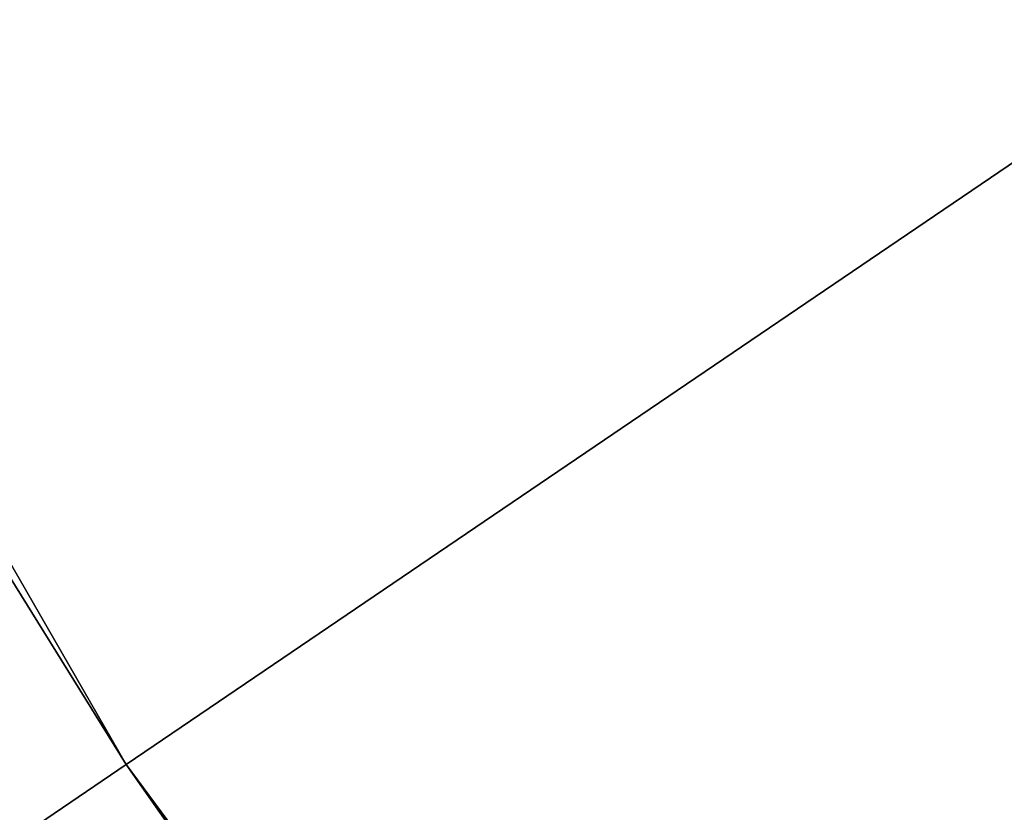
# Model space of a CAD drawing. Extents: x 1239 to 1951, y -365 to 347.
# Tile 93 of 202: x 1472.3483 to 1472.4482, y -92.3755 to -92.295. Entities that reach past the tile are written whole.
import ezdxf

# ---------------------------------------------------------------- set-up
doc = ezdxf.new("R2010")
doc.units = 0
doc.header["$LTSCALE"] = 25.4
doc.layers.get('0').update_dxf_attribs({"color": 13, "linetype": 'CONTINUOUS'})

# ---------------------------------------------------------------- blocks, each defined once
blk = doc.blocks.new('GRUPUJ_10')
at = {"color": 0}
mesh = blk.add_polyface(dxfattribs=at)
corners = [(231.356201, 270.648361, 404.753815), (225.377808, 281.022781, 404.646637), (225.029877, 280.825462, 404.753815), (231.687134, 270.873047, 404.646637)]
mesh.append_faces([[corners[k] for k in face] for face in [(0, 1, 2), (1, 0, 3)]], dxfattribs={"vtx0": -1, "color": 0})
mesh = blk.add_polyface(dxfattribs=at)
corners = [(231.113922, 270.483879, 405.046661), (225.029877, 280.825462, 404.753815), (224.775146, 280.681015, 405.046661), (231.356201, 270.648361, 404.753815)]
mesh.append_faces([[corners[k] for k in face] for face in [(0, 1, 2), (1, 0, 3)]], dxfattribs={"vtx0": -1, "color": 0})
mesh = blk.add_polyface(dxfattribs=at)
corners = [(238.480927, 261.013321, 404.753815), (231.687134, 270.873047, 404.646637), (231.356201, 270.648361, 404.753815), (238.792694, 261.263908, 404.646637)]
mesh.append_faces([[corners[k] for k in face] for face in [(0, 1, 2), (1, 0, 3)]], dxfattribs={"vtx0": -1, "color": 0})
mesh = blk.add_polyface(dxfattribs=at)
corners = [(238.252686, 260.82988, 405.046661), (231.356201, 270.648361, 404.753815), (231.113922, 270.483879, 405.046661), (238.480927, 261.013321, 404.753815)]
mesh.append_faces([[corners[k] for k in face] for face in [(0, 1, 2), (1, 0, 3)]], dxfattribs={"vtx0": -1, "color": 0})
blk = doc.blocks.new('CRISTAL-L-7631-7630_STL_1')
at = {"color": 250}
blk.add_blockref('GRUPUJ_10', (146.53418, -354.22995, 165.372406), dxfattribs=at)
blk = doc.blocks.new('GRUPUJ_16')
at = {"color": 0}
blk.add_blockref('CRISTAL-L-7631-7630_STL_1', (-144.99028, 356.060303, -7.219059), dxfattribs=at)
blk = doc.blocks.new('GRUPUJ_5')
at = {"color": 0}
blk.add_blockref('GRUPUJ_16', (0, 0), dxfattribs=at)

msp = doc.modelspace()

# ---------------------------------------------------------------- block references
at = {"color": 0}
msp.add_blockref('GRUPUJ_5', (1239.458999, -364.849317), dxfattribs=at)

doc.saveas('drawing.dxf')
